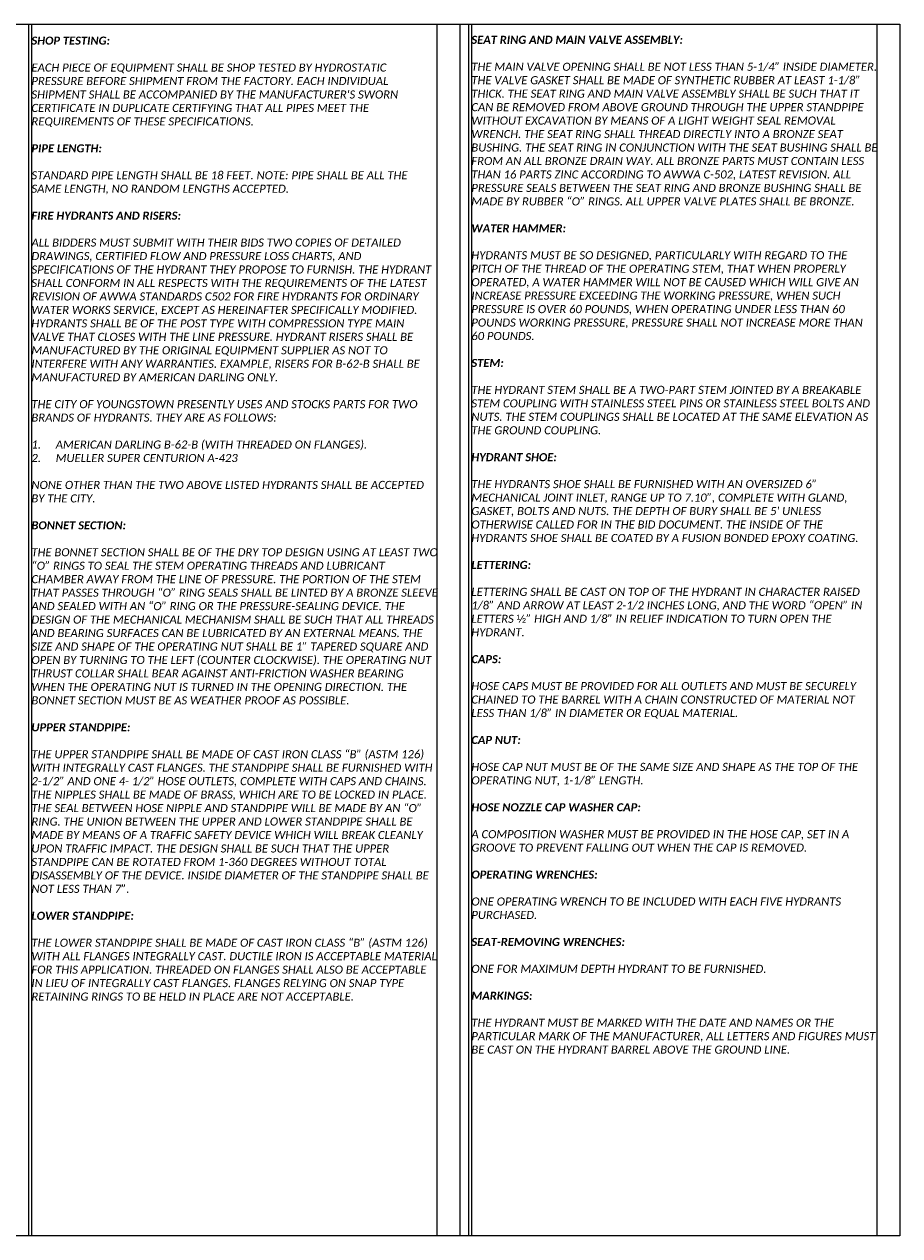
# Model space of a CAD drawing. Header units: feet. Extents: x 0 to 230, y 0 to 21.
# Tile 8 of 10: x 165 to 180, y 0 to 21. Entities that reach past the tile are written whole.
import ezdxf

# ---------------------------------------------------------------- set-up
doc = ezdxf.new("R2010")
doc.units = ezdxf.units.FT
doc.header["$MEASUREMENT"] = 0
doc.layers.add('0_View_Frame_Border', color=7, linetype='Continuous', plot=False)
doc.layers.add('G-ANNO-VPRT', color=215, linetype='Continuous', lineweight=0, plot=False)
doc.layers.add('SH_Text', color=7, linetype='Continuous')
doc.styles.add('Slanted-Normal', font='calibrii.ttf', dxfattribs={"height": 0.14})

msp = doc.modelspace()

# ---------------------------------------------------------------- linework, layer by layer
at = {"layer": '0_View_Frame_Border'}
msp.add_lwpolyline([(150, 21), (180.5, 21), (180.5, 0), (150, 0)], close=True, dxfattribs=at)
at = {"layer": 'G-ANNO-VPRT'}
for p, q in [((165.4, 21), (165.4, 0)), ((165.45, 21), (165.45, 0)), ((172.475, 21), (172.475, 0)), ((173.025, 21), (173.025, 0)), ((173.075, 21), (173.075, 0)), ((180.1, 21), (180.1, 0))]:
    msp.add_line(p, q, dxfattribs=at)
at = {"layer": 'G-ANNO-VPRT', "color": 1}
msp.add_line((172.875, 21), (172.875, 0), dxfattribs=at)

# ---------------------------------------------------------------- texts
at = {"layer": 'SH_Text', "char_height": 0.14, "width": 7.025, "attachment_point": 1, "style": 'Slanted-Normal'}
for s, insert in [("{\\fCalibri|b1|i1|c0|p34;SEAT RING AND MAIN VALVE ASSEMBLY:\\P}\\PTHE MAIN VALVE OPENING SHALL BE NOT LESS THAN 5-1/4” INSIDE DIAMETER. THE VALVE GASKET SHALL BE MADE OF SYNTHETIC RUBBER AT LEAST 1-1/8” THICK. THE SEAT RING AND MAIN VALVE ASSEMBLY SHALL BE SUCH THAT IT CAN BE REMOVED FROM ABOVE GROUND THROUGH THE UPPER STANDPIPE WITHOUT EXCAVATION BY MEANS OF A LIGHT WEIGHT SEAL REMOVAL WRENCH. THE SEAT RING SHALL THREAD DIRECTLY INTO A BRONZE SEAT BUSHING. THE SEAT RING IN CONJUNCTION WITH THE SEAT BUSHING SHALL BE FROM AN ALL BRONZE DRAIN WAY. ALL BRONZE PARTS MUST CONTAIN LESS THAN 16 PARTS ZINC ACCORDING TO AWWA C-502, LATEST REVISION. ALL PRESSURE SEALS BETWEEN THE SEAT RING AND BRONZE BUSHING SHALL BE MADE BY RUBBER “O” RINGS. ALL UPPER VALVE PLATES SHALL BE BRONZE.\\P\\P{\\fCalibri|b1|i1|c0|p34;WATER HAMMER:\\P}\\PHYDRANTS MUST BE SO DESIGNED, PARTICULARLY WITH REGARD TO THE PITCH OF THE THREAD OF THE OPERATING STEM, THAT WHEN PROPERLY OPERATED, A WATER HAMMER WILL NOT BE CAUSED WHICH WILL GIVE AN INCREASE PRESSURE EXCEEDING THE WORKING PRESSURE, WHEN SUCH PRESSURE IS OVER 60 POUNDS, WHEN OPERATING UNDER LESS THAN 60 POUNDS WORKING PRESSURE, PRESSURE SHALL NOT INCREASE MORE THAN 60 POUNDS.\\P\\P{\\fCalibri|b1|i1|c0|p34;STEM:\\P}\\PTHE HYDRANT STEM SHALL BE A TWO-PART STEM JOINTED BY A BREAKABLE STEM COUPLING WITH STAINLESS STEEL PINS OR STAINLESS STEEL BOLTS AND NUTS. THE STEM COUPLINGS SHALL BE LOCATED AT THE SAME ELEVATION AS THE GROUND COUPLING.\\P\\P{\\fCalibri|b1|i1|c0|p34;HYDRANT SHOE:\\P}\\PTHE HYDRANTS SHOE SHALL BE FURNISHED WITH AN OVERSIZED 6” MECHANICAL JOINT INLET, RANGE UP TO 7.10”, COMPLETE WITH GLAND, GASKET, BOLTS AND NUTS. THE DEPTH OF BURY SHALL BE 5' UNLESS OTHERWISE CALLED FOR IN THE BID DOCUMENT. THE INSIDE OF THE HYDRANTS SHOE SHALL BE COATED BY A FUSION BONDED EPOXY COATING.\\P\\P{\\fCalibri|b1|i1|c0|p34;LETTERING:\\P}\\PLETTERING SHALL BE CAST ON TOP OF THE HYDRANT IN CHARACTER RAISED 1/8” AND ARROW AT LEAST 2-1/2 INCHES LONG, AND THE WORD “OPEN” IN LETTERS {\\fArial|b0|i0|c0|p34;½}” HIGH AND 1/8” IN RELIEF INDICATION TO TURN OPEN THE HYDRANT.\\P\\P{\\fCalibri|b1|i1|c0|p34;CAPS:\\P}\\PHOSE CAPS MUST BE PROVIDED FOR ALL OUTLETS AND MUST BE SECURELY CHAINED TO THE BARREL WITH A CHAIN CONSTRUCTED OF MATERIAL NOT LESS THAN 1/8” IN DIAMETER OR EQUAL MATERIAL.\\P\\P{\\fCalibri|b1|i1|c0|p34;CAP NUT:}\\P\\PHOSE CAP NUT MUST BE OF THE SAME SIZE AND SHAPE AS THE TOP OF THE OPERATING NUT, 1-1/8” LENGTH. \\P\\P{\\fCalibri|b1|i1|c0|p34;HOSE NOZZLE CAP WASHER CAP:\\P}\\PA COMPOSITION WASHER MUST BE PROVIDED IN THE HOSE CAP, SET IN A GROOVE TO PREVENT FALLING OUT WHEN THE CAP IS REMOVED. \\P\\P{\\fCalibri|b1|i1|c0|p34;OPERATING WRENCHES:\\P}\\PONE OPERATING WRENCH TO BE INCLUDED WITH EACH FIVE HYDRANTS PURCHASED. \\P\\P{\\fCalibri|b1|i1|c0|p34;SEAT-REMOVING WRENCHES:\\P\\P}ONE FOR MAXIMUM DEPTH HYDRANT TO BE FURNISHED. \\P\\P{\\fCalibri|b1|i1|c0|p34;MARKINGS:\\P}\\PTHE HYDRANT MUST BE MARKED WITH THE DATE AND NAMES OR THE PARTICULAR MARK OF THE MANUFACTURER, ALL LETTERS AND FIGURES MUST BE CAST ON THE HYDRANT BARREL ABOVE THE GROUND LINE.", (173.075, 20.8)), ("{\\fCalibri|b1|i1|c0|p34;SHOP TESTING:\\P}\\PEACH PIECE OF EQUIPMENT SHALL BE SHOP TESTED BY HYDROSTATIC PRESSURE BEFORE SHIPMENT FROM THE FACTORY. EACH INDIVIDUAL SHIPMENT SHALL BE ACCOMPANIED BY THE MANUFACTURER'S SWORN CERTIFICATE IN DUPLICATE CERTIFYING THAT ALL PIPES MEET THE REQUIREMENTS OF THESE SPECIFICATIONS.\\P\\P{\\fCalibri|b1|i1|c0|p34;PIPE LENGTH:\\P}\\PSTANDARD PIPE LENGTH SHALL BE 18 FEET. NOTE: PIPE SHALL BE ALL THE SAME LENGTH, NO RANDOM LENGTHS ACCEPTED.\\P\\P{\\fCalibri|b1|i1|c0|p34;FIRE HYDRANTS AND RISERS:\\P}\\PALL BIDDERS MUST SUBMIT WITH THEIR BIDS TWO COPIES OF DETAILED DRAWINGS, CERTIFIED FLOW AND PRESSURE LOSS CHARTS, AND SPECIFICATIONS OF THE HYDRANT THEY PROPOSE TO FURNISH. THE HYDRANT SHALL CONFORM IN ALL RESPECTS WITH THE REQUIREMENTS OF THE LATEST REVISION OF AWWA STANDARDS C502 FOR FIRE HYDRANTS FOR ORDINARY WATER WORKS SERVICE, EXCEPT AS HEREINAFTER SPECIFICALLY MODIFIED. HYDRANTS SHALL BE OF THE POST TYPE WITH COMPRESSION TYPE MAIN VALVE THAT CLOSES WITH THE LINE PRESSURE. HYDRANT RISERS SHALL BE MANUFACTURED BY THE ORIGINAL EQUIPMENT SUPPLIER AS NOT TO INTERFERE WITH ANY WARRANTIES. EXAMPLE, RISERS FOR B-62-B SHALL BE MANUFACTURED BY AMERICAN DARLING ONLY. \\P\\PTHE CITY OF YOUNGSTOWN PRESENTLY USES AND STOCKS PARTS FOR TWO BRANDS OF HYDRANTS. THEY ARE AS FOLLOWS: \\P\\P\\pxi-3,l3,t3;1.^IAMERICAN DARLING B-62-B (WITH THREADED ON FLANGES). \\P2.^IMUELLER SUPER CENTURION A-423\\P\\pi0,l0,tz;\\PNONE OTHER THAN THE TWO ABOVE LISTED HYDRANTS SHALL BE ACCEPTED BY THE CITY. \\P\\P{\\fCalibri|b1|i1|c0|p34;BONNET SECTION:\\P}\\PTHE BONNET SECTION SHALL BE OF THE DRY TOP DESIGN USING AT LEAST TWO “O” RINGS TO SEAL THE STEM OPERATING THREADS AND LUBRICANT CHAMBER AWAY FROM THE LINE OF PRESSURE. THE PORTION OF THE STEM THAT PASSES THROUGH “O” RING SEALS SHALL BE LINTED BY A BRONZE SLEEVE AND SEALED WITH AN “O” RING OR THE PRESSURE-SEALING DEVICE. THE DESIGN OF THE MECHANICAL MECHANISM SHALL BE SUCH THAT ALL THREADS AND BEARING SURFACES CAN BE LUBRICATED BY AN EXTERNAL MEANS. THE SIZE AND SHAPE OF THE OPERATING NUT SHALL BE 1” TAPERED SQUARE AND OPEN BY TURNING TO THE LEFT (COUNTER CLOCKWISE). THE OPERATING NUT THRUST COLLAR SHALL BEAR AGAINST ANTI-FRICTION WASHER BEARING WHEN THE OPERATING NUT IS TURNED IN THE OPENING DIRECTION. THE BONNET SECTION MUST BE AS WEATHER PROOF AS POSSIBLE.\\P\\P{\\fCalibri|b1|i1|c0|p34;UPPER STANDPIPE:\\P}\\PTHE UPPER STANDPIPE SHALL BE MADE OF CAST IRON CLASS “B” (ASTM 126) WITH INTEGRALLY CAST FLANGES. THE STANDPIPE SHALL BE FURNISHED WITH 2-1/2” AND ONE 4- 1/2” HOSE OUTLETS, COMPLETE WITH CAPS AND CHAINS. THE NIPPLES SHALL BE MADE OF BRASS, WHICH ARE TO BE LOCKED IN PLACE. THE SEAL BETWEEN HOSE NIPPLE AND STANDPIPE WILL BE MADE BY AN “O” RING. THE UNION BETWEEN THE UPPER AND LOWER STANDPIPE SHALL BE MADE BY MEANS OF A TRAFFIC SAFETY DEVICE WHICH WILL BREAK CLEANLY UPON TRAFFIC IMPACT. THE DESIGN SHALL BE SUCH THAT THE UPPER STANDPIPE CAN BE ROTATED FROM 1-360 DEGREES WITHOUT TOTAL DISASSEMBLY OF THE DEVICE. INSIDE DIAMETER OF THE STANDPIPE SHALL BE NOT LESS THAN 7”.\\P\\P{\\fCalibri|b1|i1|c0|p34;LOWER STANDPIPE:\\P}\\PTHE LOWER STANDPIPE SHALL BE MADE OF CAST IRON CLASS “B” (ASTM 126) WITH ALL FLANGES INTEGRALLY CAST. DUCTILE IRON IS ACCEPTABLE MATERIAL FOR THIS APPLICATION. THREADED ON FLANGES SHALL ALSO BE ACCEPTABLE IN LIEU OF INTEGRALLY CAST FLANGES. FLANGES RELYING ON SNAP TYPE RETAINING RINGS TO BE HELD IN PLACE ARE NOT ACCEPTABLE.", (165.45, 20.786))]:
    msp.add_mtext(s, dxfattribs=dict(at, insert=insert))

doc.saveas('drawing.dxf')
